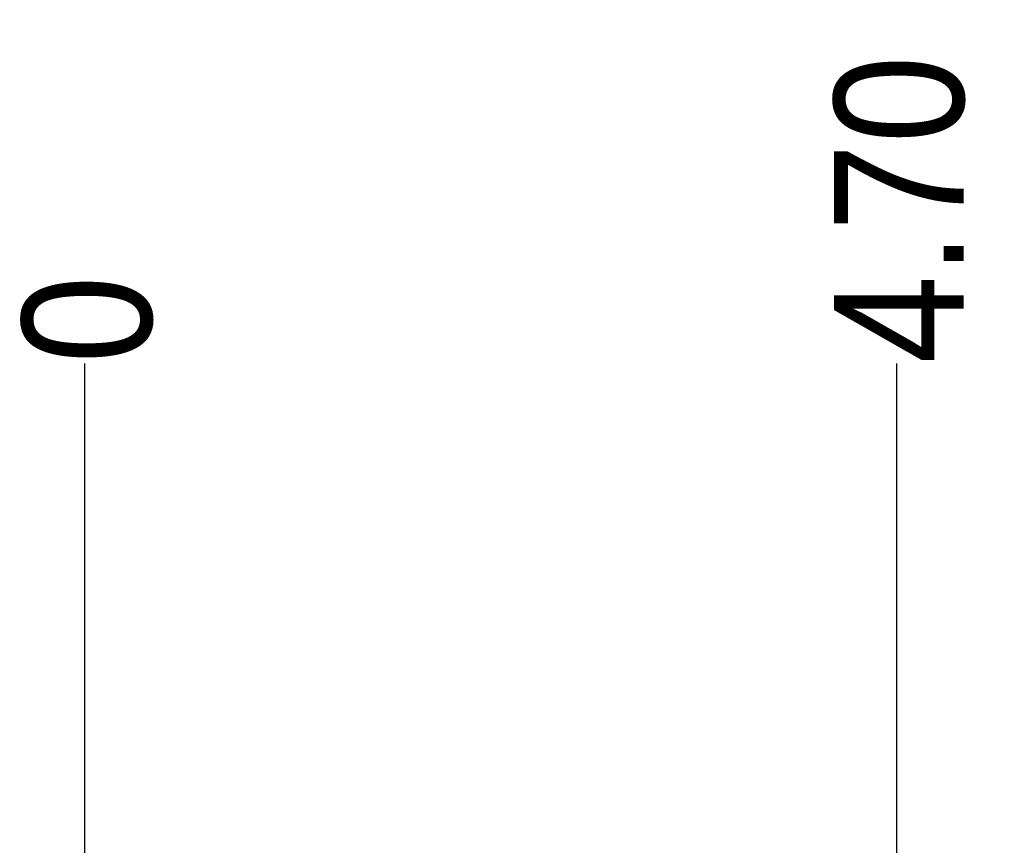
# Paper-space layout '4' of a CAD drawing. Header units: inches. Extents: x 1 to 109, y 1 to 85.
# Tile 11 of 49: x 45.62 to 50.37, y 34.87 to 38.85. Entities that reach past the tile are written whole.
import ezdxf

# ---------------------------------------------------------------- set-up
doc = ezdxf.new("R2010")
doc.units = ezdxf.units.IN
doc.header["$MEASUREMENT"] = 0
doc.layers.add('FORMAT', color=7, linetype='Continuous')
doc.styles.add('SLDTEXTSTYLE0', font='GOTHIC.TTF', dxfattribs={"width": 0.913})
doc.dimstyles.new('SLDDIMSTYLE0', dxfattribs={"dimtxt": 0.625, "dimasz": 0.65, "dimexe": 0, "dimexo": 0.0625, "dimgap": 0.15625, "dimtad": 0, "dimtih": 1, "dimtoh": 1, "dimdec": 0, "dimlfac": 1.2, "dimrnd": 1e-09, "dimzin": 12, "dimdsep": 46, "dimtxsty": 'SLDTEXTSTYLE0', "dimblk1": 'NONE', "dimblk2": 'NONE', "dimsah": 1, "dimcen": 0.09, "dimadec": 0, "dimazin": 3, "dimtfac": 1, "dimtdec": 0, "dimtofl": 0, "dimtmove": 0, "dimatfit": 3, "dimldrblk": 'NONE', "dimfxl": 1, "dimfrac": 2, "dimtolj": 1, "dimtzin": 12, "dimarcsym": 0})
doc.dimstyles.new('SLDDIMSTYLE3', dxfattribs={"dimtxt": 0.625, "dimasz": 0.65, "dimexe": 0, "dimexo": 0.0625, "dimgap": 0.15625, "dimtad": 0, "dimtih": 1, "dimtoh": 1, "dimlfac": 1.2, "dimrnd": 1e-09, "dimzin": 4, "dimdsep": 46, "dimtxsty": 'SLDTEXTSTYLE0', "dimblk1": 'NONE', "dimblk2": 'NONE', "dimsah": 1, "dimcen": 0.09, "dimadec": 0, "dimazin": 1, "dimtfac": 1, "dimtofl": 0, "dimtmove": 0, "dimatfit": 3, "dimldrblk": 'NONE', "dimfxl": 1, "dimfrac": 2, "dimtolj": 1, "dimtzin": 12, "dimarcsym": 0})

# ---------------------------------------------------------------- blocks, each defined once
blk = doc.blocks.new('_D_129')
at = {"layer": 'FORMAT', "color": 1, "ltscale": 5}
blk.add_line((45.9345, 33.8676), (45.9345, 37.1902), dxfattribs=at)
at = {"layer": 'FORMAT', "color": 1, "ltscale": 5, "insert": (45.6322, 37.1902), "char_height": 0.625, "attachment_point": 1, "rotation": 90, "style": 'SLDTEXTSTYLE0'}
blk.add_mtext('0', dxfattribs=at)
blk = doc.blocks.new('_NONE')
blk = doc.blocks.new('_D_130')
at = {"layer": 'FORMAT', "color": 1, "ltscale": 5}
blk.add_line((49.8476, 31.6312), (49.8476, 37.1902), dxfattribs=at)
at = {"layer": 'FORMAT', "color": 1, "ltscale": 5, "insert": (49.5453, 37.1902), "char_height": 0.625, "attachment_point": 1, "rotation": 90, "style": 'SLDTEXTSTYLE0'}
blk.add_mtext('4.70', dxfattribs=at)

psp = doc.layouts.new('4')

# ---------------------------------------------------------------- dimensions: what is measured, and where the dimension line sits
at = {"layer": 'FORMAT', "color": 1, "ltscale": 5}
for feature_location, offset, origin, dimstyle, picture, middle in [((49.8476, 31.3812), (0, 5.809), (45.9345, 33.6176), 'SLDDIMSTYLE3', '_D_130', (49.8476, 38.2523)), ((45.934490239, 33.6175915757), (0, 3.5726002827), (45.934490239, 33.6175915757), 'SLDDIMSTYLE0', '_D_129', (45.934490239, 37.6750008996))]:
    dim = psp.add_ordinate_dim(feature_location=feature_location, offset=offset, dtype=1, origin=origin, dimstyle=dimstyle, dxfattribs=at)
    dim.commit()
    dim.dimension.update_dxf_attribs({"geometry": picture, "text_midpoint": middle})

doc.saveas('drawing.dxf')
